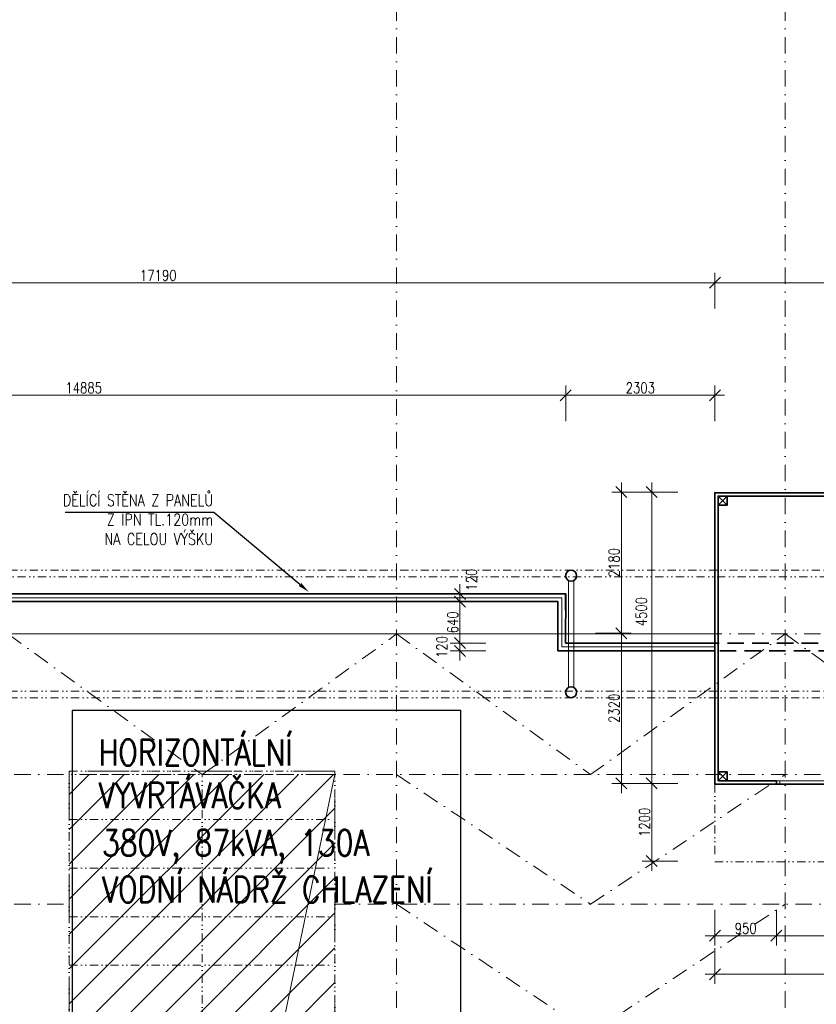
# Model space of a CAD drawing. Header units: millimetres. Extents: x -485339 to 350584, y -1189934 to 0.
# Tile 80 of 178: x -133699 to -121400, y -1023142 to -1007936. Entities that reach past the tile are written whole.
import ezdxf
from ezdxf import colors
from ezdxf.entities.mleader import LeaderData, LeaderLine
from ezdxf.math import Vec2, Vec3

# ---------------------------------------------------------------- set-up
doc = ezdxf.new("R2010")
doc.units = ezdxf.units.MM
doc.header["$LTSCALE"] = 10
for name, pattern in [('DASHDOT', [25.4, 12.7, -6.35, 0, -6.35]), ('DASHED', [19.05, 12.7, -6.35]), ('DĚLICÍ2', [15.875, 6.35, -3.175, 0, -3.175, 0, -3.175]), ('ČÁRKOVANÁ', [19.05, 12.7, -6.35]), ('ČÁRKOVANÁ2', [9.525, 6.35, -3.175])]:
    doc.linetypes.add(name, pattern=pattern)
doc.layers.get('Defpoints').update_dxf_attribs({"color": 201})
for name, color, linetype, lineweight in [('N_dveře', 10, 'Continuous', 18), ('N_kóty', 10, 'Continuous', 18), ('N_popis', 10, 'Continuous', 18), ('N_světlíky', 250, 'DĚLICÍ2', 35), ('N_čáry_dělící stěna', 212, 'ČÁRKOVANÁ', 35), ('N_čáry_obv.plášt', 212, 'Continuous', 18), ('N_čáry_obv.plášt_obrys', 212, 'Continuous', 35), ('N_šrary', 10, 'Continuous', 18), ('St_kóty', 132, 'Continuous', 18), ('St_otvory_okna', 40, 'Continuous', 18), ('St_sloupy_konstrukce haly', 5, 'Continuous', 35), ('St_sloupy_opláštění_půdorys', 25, 'Continuous', 35), ('St_čáry_nad', 250, 'DĚLICÍ2', 18), ('St_čáry_obrys', 5, 'Continuous', 35), ('St_čáry_osy', 250, 'DASHDOT', 18), ('St_čáry_plné', 250, 'Continuous', 18), ('St_čáry_pod', 250, 'ČÁRKOVANÁ2', 18)]:
    doc.layers.add(name, color=color, linetype=linetype, lineweight=lineweight)
doc.layers.add('St_plocha_místn', color=140, linetype='Continuous', lineweight=18, plot=False)
for name, color, linetype in [('VYBAVENÍ', 222, 'Continuous'), ('VYBAVENÍ_POPIS', 222, 'Continuous'), ('VYBAVENÍ_POŽADAVKY', 200, 'Continuous')]:
    doc.layers.add(name, color=color, linetype=linetype)
doc.styles.get("Standard").update_dxf_attribs({"font": 'simplex.shx', "width": 0.8})
doc.linetypes.add('ZIGZAG', pattern='A,0.00254,-5.08,[131,ltypeshp.shx,S=5.08,R=0,X=-5.08,Y=0],-10.16,[131,ltypeshp.shx,S=5.08,R=180,X=5.08,Y=0],-5.08', length=20.32254)
doc.dimstyles.new('stavebníM100', dxfattribs={"dimtxt": 165, "dimasz": 170, "dimexe": 150, "dimexo": 100, "dimgap": 30, "dimtad": 1, "dimdec": 0, "dimtxsty": 'Standard', "dimblk": 'OBLIQUE', "dimcen": -2.5, "dimdle": 150, "dimclrd": 256, "dimclre": 256, "dimclrt": 256, "dimadec": 4, "dimazin": 0, "dimtfac": 1, "dimtdec": 0, "dimtmove": 2, "dimatfit": 3, "dimldrblk": 'OBLIQUE', "dimfxl": 400, "dimfxlon": 1, "dimlwd": -1, "dimlwe": -1, "dimarcsym": 0})

# ---------------------------------------------------------------- blocks, each defined once
blk = doc.blocks.new('G$CD8A98CDB')
at = {"layer": 'St_sloupy_konstrukce haly', "color": 250, "lineweight": 18, "ltscale": 2}
for points in [[(-825, 0), (825, 0)], [(-825, -80), (825, -80)]]:
    blk.add_lwpolyline(points, dxfattribs=at)
at = {"layer": 'St_sloupy_konstrukce haly', "ltscale": 2}
for centre in [(-900, -40), (900, -40)]:
    blk.add_circle(centre, 85, dxfattribs=at)
blk = doc.blocks.new('G$C7F8F446A')
at = {"layer": 'St_čáry_plné', "color": 0, "linetype": 'ByBlock', "ltscale": 2}
for p, q in [((20055, 4100), (-55, 4100)), ((-55, 0), (20055, 0))]:
    blk.add_line(p, q, dxfattribs=at)
for points in [[(17055, 4100), (17055, 0)], [(17805, 4100), (17805, 0)], [(18555, 4100), (18555, 0)], [(19305, 4100), (19305, 0)], [(20055, 4100), (20055, 0)], [(-55, 2050), (20000, 2050)]]:
    blk.add_lwpolyline(points, dxfattribs=at)
at = {"layer": 'St_čáry_pod', "color": 0, "linetype": 'ByBlock', "ltscale": 2}
blk.add_line((20000, 0), (20000, 4100), dxfattribs=at)
blk = doc.blocks.new('*U5513')
at = {"layer": 'St_čáry_osy', "ltscale": 2}
blk.add_lwpolyline([(-3000, -1000), (-4, 1000), (3000, -1000)], dxfattribs=at)
blk = doc.blocks.new('*U5512')
at = {"layer": 'St_čáry_osy', "ltscale": 2}
for p in [(0, 2000), (0, 0)]:
    blk.add_blockref('*U5513', p, dxfattribs=at)
blk = doc.blocks.new('*U5515')
at = {"layer": 'St_čáry_osy', "ltscale": 2}
blk.add_lwpolyline([(-3950, 8000), (9058, 8000)], dxfattribs=at)
blk = doc.blocks.new('*U5514')
at = {"layer": 'St_čáry_osy', "ltscale": 2}
blk.add_blockref('*U5515', (0, 0), dxfattribs=at)
blk = doc.blocks.new('G$C325A9F68')
at = {"layer": 'St_otvory_okna', "ltscale": 2}
for points in [[(0, 0), (1200, 0), (1200, 50), (0, 50)], [(0, 0), (50, 0), (50, 50), (0, 50)], [(1200, 0), (1150, 0), (1150, 50), (1200, 50)]]:
    blk.add_lwpolyline(points, close=True, dxfattribs=at)
blk = doc.blocks.new('G$C2F820337')
at = {"layer": 'St_sloupy_opláštění_půdorys', "ltscale": 2}
blk.add_lwpolyline([(-70, -70), (70, -70), (70, 70), (-70, 70)], close=True, dxfattribs=at)
for points in [[(-70, 70), (70, -70)], [(70, 70), (-70, -70)]]:
    blk.add_lwpolyline(points, dxfattribs=at)
blk = doc.blocks.new('G$CB69B1554')
at = {"layer": 'St_čáry_nad', "ltscale": 2}
blk.add_lwpolyline([(0, -4500), (0, -5700), (21100, -5700), (22400, -5700), (22400, -3350), (21100, -3350)], dxfattribs=at)
at = {"layer": 'St_čáry_obrys', "ltscale": 2}
for points in [[(0, 0), (21100, 0)], [(0, -4500), (0, 0)], [(50, -50), (21050, -50)], [(50, -4450), (50, -50)], [(0, -4500), (950, -4500), (950, -4500), (950, -4450), (50, -4450)], [(950, -4450), (950, -4500)]]:
    blk.add_lwpolyline(points, dxfattribs=at)
at = {"layer": 'St_otvory_okna', "ltscale": 2}
blk.add_blockref('G$C325A9F68', (950, -4500), dxfattribs=at)
at = {"layer": 'St_sloupy_opláštění_půdorys', "ltscale": 2}
for p in [(120, -120), (120, -4380)]:
    blk.add_blockref('G$C2F820337', p, dxfattribs=at)
blk = doc.blocks.new('_OBLIQUE')
at = {"color": 0, "linetype": 'ByBlock'}
blk.add_line((-0.5, -0.5), (0.5, 0.5), dxfattribs=at)
blk = doc.blocks.new('*D5845')
at = {"layer": 'Defpoints', "color": 0}
for p in [(-122965, -1011997), (-122965, -1013105), (-140155, -1015285)]:
    blk.add_point(p, dxfattribs=at)
at = {"layer": 'St_kóty'}
for p, q in [((-140155, -1012397), (-140155, -1011847)), ((-122965, -1012397), (-122965, -1011847)), ((-140305, -1011997), (-122815, -1011997))]:
    blk.add_line(p, q, dxfattribs=at)
at = {"layer": 'St_kóty', "linetype": 'ByBlock', "xscale": 170, "yscale": 170, "zscale": 170, "rotation": 180}
blk.add_blockref('_OBLIQUE', (-140155, -1011997), dxfattribs=at)
at = {"layer": 'St_kóty', "linetype": 'ByBlock', "xscale": 170, "yscale": 170, "zscale": 170}
blk.add_blockref('_OBLIQUE', (-122965, -1011997), dxfattribs=at)
at = {"layer": 'St_kóty', "insert": (-131560, -1011884), "char_height": 165, "attachment_point": 5}
blk.add_mtext('17190', dxfattribs=at)
blk = doc.blocks.new('*D5846')
at = {"layer": 'Defpoints', "color": 0}
for p in [(-108840, -1011998), (-122965, -1013105), (-108840, -1013155)]:
    blk.add_point(p, dxfattribs=at)
at = {"layer": 'St_kóty'}
for p, q in [((-122965, -1012398), (-122965, -1011848)), ((-108840, -1012398), (-108840, -1011848)), ((-123115, -1011998), (-108690, -1011998))]:
    blk.add_line(p, q, dxfattribs=at)
at = {"layer": 'St_kóty', "linetype": 'ByBlock', "xscale": 170, "yscale": 170, "zscale": 170, "rotation": 180}
blk.add_blockref('_OBLIQUE', (-122965, -1011998), dxfattribs=at)
at = {"layer": 'St_kóty', "linetype": 'ByBlock', "xscale": 170, "yscale": 170, "zscale": 170}
blk.add_blockref('_OBLIQUE', (-108840, -1011998), dxfattribs=at)
at = {"layer": 'St_kóty', "insert": (-115902, -1011885), "char_height": 165, "attachment_point": 5}
blk.add_mtext('14125', dxfattribs=at)
blk = doc.blocks.new('*D5849')
at = {"layer": 'Defpoints', "color": 0}
for p in [(-122965, -1015231), (-123939, -1019731), (-122965, -1019731)]:
    blk.add_point(p, dxfattribs=at)
at = {"layer": 'St_kóty'}
for p, q in [((-123939, -1015081), (-123939, -1019881)), ((-123539, -1015231), (-124089, -1015231)), ((-123539, -1019731), (-124089, -1019731))]:
    blk.add_line(p, q, dxfattribs=at)
at = {"layer": 'St_kóty', "linetype": 'ByBlock', "xscale": 170, "yscale": 170, "zscale": 170}
for p, rotation in [((-123939, -1015231), 90), ((-123939, -1019731), 270)]:
    blk.add_blockref('_OBLIQUE', p, dxfattribs=dict(at, rotation=rotation))
at = {"layer": 'St_kóty', "insert": (-124101, -1017079), "char_height": 165, "attachment_point": 5, "rotation": 90}
blk.add_mtext('4500', dxfattribs=at)
blk = doc.blocks.new('*D5850')
at = {"layer": 'Defpoints', "color": 0}
for p in [(-122965, -1015231), (-125225, -1017411), (-124409, -1017411)]:
    blk.add_point(p, dxfattribs=at)
at = {"layer": 'St_kóty'}
for p, q in [((-124409, -1015081), (-124409, -1017561)), ((-124009, -1015231), (-124559, -1015231)), ((-124809, -1017411), (-124259, -1017411))]:
    blk.add_line(p, q, dxfattribs=at)
at = {"layer": 'St_kóty', "linetype": 'ByBlock', "xscale": 170, "yscale": 170, "zscale": 170}
for p, rotation in [((-124409, -1015231), 90), ((-124409, -1017411), 270)]:
    blk.add_blockref('_OBLIQUE', p, dxfattribs=dict(at, rotation=rotation))
at = {"layer": 'St_kóty', "insert": (-124522, -1016321), "char_height": 165, "attachment_point": 5, "rotation": 90}
blk.add_mtext('2180', dxfattribs=at)
blk = doc.blocks.new('*D5851')
at = {"layer": 'Defpoints', "color": 0}
for p in [(-125225, -1017411), (-124409, -1019731), (-122965, -1019731)]:
    blk.add_point(p, dxfattribs=at)
at = {"layer": 'St_kóty'}
for p, q in [((-124409, -1017261), (-124409, -1019881)), ((-124809, -1017411), (-124259, -1017411)), ((-124009, -1019731), (-124559, -1019731))]:
    blk.add_line(p, q, dxfattribs=at)
at = {"layer": 'St_kóty', "linetype": 'ByBlock', "xscale": 170, "yscale": 170, "zscale": 170}
for p, rotation in [((-124409, -1017411), 90), ((-124409, -1019731), 270)]:
    blk.add_blockref('_OBLIQUE', p, dxfattribs=dict(at, rotation=rotation))
at = {"layer": 'St_kóty', "insert": (-124522, -1018571), "char_height": 165, "attachment_point": 5, "rotation": 90}
blk.add_mtext('2320', dxfattribs=at)
blk = doc.blocks.new('*D5852')
at = {"layer": 'Defpoints', "color": 0}
for p in [(-122965, -1019731), (-122015, -1019731), (-122015, -1022083)]:
    blk.add_point(p, dxfattribs=at)
at = {"layer": 'St_kóty'}
for p, q in [((-122965, -1021683), (-122965, -1022233)), ((-122015, -1021683), (-122015, -1022233)), ((-123115, -1022083), (-121865, -1022083))]:
    blk.add_line(p, q, dxfattribs=at)
at = {"layer": 'St_kóty', "linetype": 'ByBlock', "xscale": 170, "yscale": 170, "zscale": 170, "rotation": 180}
blk.add_blockref('_OBLIQUE', (-122965, -1022083), dxfattribs=at)
at = {"layer": 'St_kóty', "linetype": 'ByBlock', "xscale": 170, "yscale": 170, "zscale": 170}
blk.add_blockref('_OBLIQUE', (-122015, -1022083), dxfattribs=at)
at = {"layer": 'St_kóty', "insert": (-122490, -1021970), "char_height": 165, "attachment_point": 5}
blk.add_mtext('950', dxfattribs=at)
blk = doc.blocks.new('*D5853')
at = {"layer": 'Defpoints', "color": 0}
for p in [(-122015, -1019731), (-118415, -1019706), (-118415, -1022083)]:
    blk.add_point(p, dxfattribs=at)
at = {"layer": 'St_kóty'}
for p, q in [((-122015, -1021683), (-122015, -1022233)), ((-118415, -1021683), (-118415, -1022233)), ((-122165, -1022083), (-120738, -1022083)), ((-118265, -1022083), (-119691, -1022083))]:
    blk.add_line(p, q, dxfattribs=at)
at = {"layer": 'St_kóty', "linetype": 'ByBlock', "xscale": 170, "yscale": 170, "zscale": 170, "rotation": 180}
blk.add_blockref('_OBLIQUE', (-122015, -1022083), dxfattribs=at)
at = {"layer": 'St_kóty', "linetype": 'ByBlock', "xscale": 170, "yscale": 170, "zscale": 170}
blk.add_blockref('_OBLIQUE', (-118415, -1022083), dxfattribs=at)
at = {"layer": 'St_kóty', "insert": (-120215, -1022083), "char_height": 165, "attachment_point": 5}
blk.add_mtext('3600\\P1750(950)', dxfattribs=at)
blk = doc.blocks.new('*D5863')
at = {"layer": 'Defpoints', "color": 0}
for p in [(-122965, -1019731), (-101865, -1019731), (-101865, -1022677)]:
    blk.add_point(p, dxfattribs=at)
at = {"layer": 'St_kóty'}
for p, q in [((-122965, -1022277), (-122965, -1022827)), ((-101865, -1022277), (-101865, -1022827)), ((-123115, -1022677), (-101715, -1022677))]:
    blk.add_line(p, q, dxfattribs=at)
at = {"layer": 'St_kóty', "linetype": 'ByBlock', "xscale": 170, "yscale": 170, "zscale": 170, "rotation": 180}
blk.add_blockref('_OBLIQUE', (-122965, -1022677), dxfattribs=at)
at = {"layer": 'St_kóty', "linetype": 'ByBlock', "xscale": 170, "yscale": 170, "zscale": 170}
blk.add_blockref('_OBLIQUE', (-101865, -1022677), dxfattribs=at)
at = {"layer": 'St_kóty', "insert": (-112415, -1022564), "char_height": 165, "attachment_point": 5}
blk.add_mtext('21100', dxfattribs=at)
blk = doc.blocks.new('*D5866')
at = {"layer": 'Defpoints', "color": 0}
for p in [(-122965, -1019731), (-123939, -1020931), (-122965, -1020931)]:
    blk.add_point(p, dxfattribs=at)
at = {"layer": 'St_kóty'}
for p, q in [((-123539, -1019731), (-124089, -1019731)), ((-123939, -1019581), (-123939, -1021081)), ((-123539, -1020931), (-124089, -1020931))]:
    blk.add_line(p, q, dxfattribs=at)
at = {"layer": 'St_kóty', "linetype": 'ByBlock', "xscale": 170, "yscale": 170, "zscale": 170}
for p, rotation in [((-123939, -1019731), 90), ((-123939, -1020931), 270)]:
    blk.add_blockref('_OBLIQUE', p, dxfattribs=dict(at, rotation=rotation))
at = {"layer": 'St_kóty', "insert": (-124051, -1020331), "char_height": 165, "attachment_point": 5, "rotation": 90}
blk.add_mtext('1200', dxfattribs=at)
blk = doc.blocks.new('*D7332')
at = {"layer": 'Defpoints', "color": 0}
for p in [(-125268, -1013735), (-140153, -1016803), (-125268, -1016803)]:
    blk.add_point(p, dxfattribs=at)
at = {"layer": 'N_kóty'}
for p, q in [((-140153, -1014135), (-140153, -1013585)), ((-125268, -1014135), (-125268, -1013585)), ((-140303, -1013735), (-125118, -1013735))]:
    blk.add_line(p, q, dxfattribs=at)
at = {"layer": 'N_kóty', "linetype": 'ByBlock', "xscale": 170, "yscale": 170, "zscale": 170, "rotation": 180}
blk.add_blockref('_OBLIQUE', (-140153, -1013735), dxfattribs=at)
at = {"layer": 'N_kóty', "linetype": 'ByBlock', "xscale": 170, "yscale": 170, "zscale": 170}
blk.add_blockref('_OBLIQUE', (-125268, -1013735), dxfattribs=at)
at = {"layer": 'N_kóty', "insert": (-132711, -1013622), "char_height": 165, "attachment_point": 5}
blk.add_mtext('14885', dxfattribs=at)
blk = doc.blocks.new('*D7333')
at = {"layer": 'Defpoints', "color": 0}
for p in [(-122965, -1013735), (-122965, -1015243), (-125268, -1016803)]:
    blk.add_point(p, dxfattribs=at)
at = {"layer": 'N_kóty'}
for p, q in [((-125268, -1014135), (-125268, -1013585)), ((-122965, -1014135), (-122965, -1013585)), ((-125418, -1013735), (-122815, -1013735))]:
    blk.add_line(p, q, dxfattribs=at)
at = {"layer": 'N_kóty', "linetype": 'ByBlock', "xscale": 170, "yscale": 170, "zscale": 170, "rotation": 180}
blk.add_blockref('_OBLIQUE', (-125268, -1013735), dxfattribs=at)
at = {"layer": 'N_kóty', "linetype": 'ByBlock', "xscale": 170, "yscale": 170, "zscale": 170}
blk.add_blockref('_OBLIQUE', (-122965, -1013735), dxfattribs=at)
at = {"layer": 'N_kóty', "insert": (-124117, -1013622), "char_height": 165, "attachment_point": 5}
blk.add_mtext('2303', dxfattribs=at)
blk = doc.blocks.new('*D7334')
at = {"layer": 'Defpoints', "color": 0}
for p in [(-126902, -1017563), (-122965, -1017563), (-122965, -1017683)]:
    blk.add_point(p, dxfattribs=at)
at = {"layer": 'N_kóty'}
for p, q in [((-126902, -1017833), (-126902, -1017413)), ((-126502, -1017563), (-127052, -1017563)), ((-126502, -1017683), (-127052, -1017683))]:
    blk.add_line(p, q, dxfattribs=at)
at = {"layer": 'N_kóty', "linetype": 'ByBlock', "xscale": 170, "yscale": 170, "zscale": 170}
for p, rotation in [((-126902, -1017563), 90), ((-126902, -1017683), 270)]:
    blk.add_blockref('_OBLIQUE', p, dxfattribs=dict(at, rotation=rotation))
at = {"layer": 'N_kóty', "insert": (-127180, -1017623), "char_height": 165, "attachment_point": 5, "rotation": 90}
blk.add_mtext('120', dxfattribs=at)
blk = doc.blocks.new('*D7335')
at = {"layer": 'Defpoints', "color": 0}
for p in [(-126901, -1016923), (-125388, -1016923), (-122965, -1017563)]:
    blk.add_point(p, dxfattribs=at)
at = {"layer": 'N_kóty'}
for p, q in [((-126901, -1017713), (-126901, -1016773)), ((-126501, -1016923), (-127051, -1016923)), ((-126501, -1017563), (-127051, -1017563))]:
    blk.add_line(p, q, dxfattribs=at)
at = {"layer": 'N_kóty', "linetype": 'ByBlock', "xscale": 170, "yscale": 170, "zscale": 170}
for p, rotation in [((-126901, -1016923), 90), ((-126901, -1017563), 270)]:
    blk.add_blockref('_OBLIQUE', p, dxfattribs=dict(at, rotation=rotation))
at = {"layer": 'N_kóty', "insert": (-127013, -1017243), "char_height": 165, "attachment_point": 5, "rotation": 90}
blk.add_mtext('640', dxfattribs=at)
blk = doc.blocks.new('*D7336')
at = {"layer": 'Defpoints', "color": 0}
for p in [(-126901, -1016803), (-125268, -1016803), (-125388, -1016923)]:
    blk.add_point(p, dxfattribs=at)
at = {"layer": 'N_kóty'}
for p, q in [((-126901, -1017073), (-126901, -1016653)), ((-126501, -1016803), (-127051, -1016803)), ((-126501, -1016923), (-127051, -1016923))]:
    blk.add_line(p, q, dxfattribs=at)
at = {"layer": 'N_kóty', "linetype": 'ByBlock', "xscale": 170, "yscale": 170, "zscale": 170}
for p, rotation in [((-126901, -1016803), 90), ((-126901, -1016923), 270)]:
    blk.add_blockref('_OBLIQUE', p, dxfattribs=dict(at, rotation=rotation))
at = {"layer": 'N_kóty', "insert": (-126721, -1016585), "char_height": 165, "attachment_point": 5, "rotation": 90}
blk.add_mtext('120', dxfattribs=at)
blk = doc.blocks.new('*U8132')
at = {"layer": 'N_světlíky', "lineweight": 18, "ltscale": 10}
blk.add_lwpolyline([(-2050, -10055), (2050, -10055), (2050, 10055), (-2050, 10055)], close=True, dxfattribs=at)
blk = doc.blocks.new('*U8133')
at = {"layer": 'N_světlíky', "lineweight": 18, "ltscale": 10}
blk.add_blockref('*U8132', (0, 0), dxfattribs=at)

msp = doc.modelspace()

# ---------------------------------------------------------------- hatches: boundary and pattern name
at = {"layer": 'N_šrary', "linetype": 'DASHED'}
h = msp.add_hatch(dxfattribs=at)
h.set_pattern_fill('ANSI31', color=256, scale=120)
h.set_pattern_definition([(45, (12000, -425057.46), (-269.40768, 269.40768), [])])
h.paths.add_polyline_path([(-132934.2, -1039594.2), (-128834.1, -1039593.6), (-128834.2, -1019594.2), (-132934.2, -1019594.2)])

# ---------------------------------------------------------------- linework, layer by layer
at = {"layer": 'N_popis'}
msp.add_lwpolyline([(-128834.2, -1019594.2), (-132934.2, -1039394.2)], dxfattribs=at)
at = {"layer": 'N_čáry_dělící stěna', "ltscale": 2}
for points in [[(-140254.9, -1016802.8), (-125269.9, -1016802.8)], [(-125269.9, -1016802.8), (-125269.9, -1017562.9)], [(-140254.9, -1016922.8), (-125389.9, -1016922.8)], [(-125389.9, -1016922.8), (-125389.9, -1017682.9)], [(-59269.9, -1017562.9), (-125269.9, -1017562.9)], [(-59389.9, -1017682.9), (-125389.9, -1017682.9)]]:
    msp.add_lwpolyline(points, dxfattribs=at)
at = {"layer": 'N_čáry_obv.plášt', "linetype": 'ZIGZAG'}
msp.add_lwpolyline([(-122964.9, -1017622.9), (-125329.9, -1017622.9), (-125329.9, -1016862.8), (-140254.9, -1016862.7)], dxfattribs=at)
at = {"layer": 'N_čáry_obv.plášt_obrys'}
for points in [[(-122964.9, -1017562.9), (-125269.9, -1017562.9), (-125268.2, -1016802.7), (-140253.2, -1016802.7)], [(-122964.9, -1017682.9), (-125389.9, -1017682.9), (-125388.2, -1016922.7), (-140253.2, -1016922.7)]]:
    msp.add_lwpolyline(points, dxfattribs=at)
at = {"layer": 'St_plocha_místn'}
msp.add_lwpolyline([(-43925.2, -992922.8), (-140154.9, -992922.8), (-140154.9, -996437.6), (-140044.9, -996437.6), (-140044.9, -996647.6), (-140154.9, -996647.6), (-140149.9, -1002677.6), (-140044.9, -1002677.6), (-140044.9, -1002887.6), (-140254.9, -1002887.6), (-140254.9, -1007957.6), (-140044.9, -1007957.6), (-140044.9, -1008167.6), (-140154.9, -1008167.6), (-140154.9, -1014197.6), (-140044.9, -1014197.6), (-140044.9, -1014407.6), (-140154.9, -1014407.6), (-140154.5, -1017422.6), (-122964.9, -1017420.4), (-122964.9, -1015231.2), (-101864.9, -1015242.9)], dxfattribs=at)
msp.add_lwpolyline([(-122914.9, -1019692.9), (-108839.9, -1019692.9), (-108839.9, -1015292.9), (-122914.9, -1015292.9)], close=True, dxfattribs=at)
at = {"layer": 'St_čáry_nad', "ltscale": 2}
for points in [[(-43825.2, -1016437.6), (-139879.9, -1016437.6)], [(-46557.7, -1016537.6), (-139879.9, -1016537.6)], [(-43825.2, -1018307.6), (-139879.9, -1018307.6)], [(-43825.2, -1018407.6), (-139879.9, -1018407.6)]]:
    msp.add_lwpolyline(points, dxfattribs=at)
at = {"layer": 'St_čáry_obrys'}
for p, q in [((-122964.9, -1017420.4), (-122964.9, -1019742.9)), ((-122964.9, -1019742.9), (-101864.9, -1019742.9))]:
    msp.add_line(p, q, dxfattribs=at)
at = {"layer": 'St_čáry_osy', "ltscale": 2}
for points in [[(-127879.9, -1059777.6), (-127879.9, -992785.6)], [(-121879.9, -1059777.6), (-121879.9, -992785.6)], [(-139879.9, -1017422.6), (-43825.2, -1017409.8)], [(-133879.9, -1017422.6), (-130884.2, -1019595.1), (-127879.9, -1017422.6)], [(-127879.9, -1017422.6), (-124884.2, -1019595.1), (-121879.9, -1017422.6)], [(-121879.9, -1017422.6), (-118884.2, -1019595.1), (-115879.9, -1017422.6)], [(-139879.9, -1019595.1), (-43825.2, -1019582.3)], [(-139879.9, -1021595.1), (-132934.2, -1021595.1)]]:
    msp.add_lwpolyline(points, dxfattribs=at)
at = {"layer": 'VYBAVENÍ'}
msp.add_lwpolyline([(-132890, -1024603.5), (-126890, -1024603.5), (-126890, -1018603.5), (-132890, -1018603.5)], close=True, dxfattribs=at)

# ---------------------------------------------------------------- block references
at = {"layer": 'N_dveře', "ltscale": 2}
msp.add_blockref('G$CB69B1554', (-122964.9, -1015242.9), dxfattribs=at)
at = {"layer": 'N_světlíky', "lineweight": 18, "ltscale": 10}
msp.add_blockref('*U8133', (-130884.2, -1029594.2), dxfattribs=at)
at = {"layer": 'St_sloupy_konstrukce haly', "ltscale": 2, "rotation": 90}
msp.add_blockref('G$CD8A98CDB', (-125224.9, -1017422.6), dxfattribs=at)
at = {"layer": 'St_čáry_nad', "ltscale": 2, "rotation": 90}
msp.add_blockref('G$C7F8F446A', (-128834.2, -1039594.2), dxfattribs=at)
at = {"layer": 'St_čáry_osy', "ltscale": 2, "xscale": -1, "rotation": 180}
msp.add_blockref('*U5512', (-124879.9, -1020595.1), dxfattribs=at)
at = {"layer": 'St_čáry_osy', "ltscale": 2}
msp.add_blockref('*U5514', (-124884.2, -1029595.1), dxfattribs=at)

# ---------------------------------------------------------------- texts
at = {"layer": 'VYBAVENÍ_POPIS', "width": 0.8}
for s, p in [('HORIZONTÁLNÍ', (-132478.7, -1019451.6)), ('VYVRTÁVAČKA', (-132478.7, -1020115.2))]:
    msp.add_text(s, height=400, dxfattribs=at).set_placement(p)
at = {"layer": 'VYBAVENÍ_POŽADAVKY', "width": 0.8}
for s, p in [('380V, 87kVA, 130A', (-132426.6, -1020849.9)), ('VODNÍ NÁDRŽ CHLAZENÍ', (-132426.6, -1021568.9))]:
    msp.add_text(s, height=400, dxfattribs=at).set_placement(p)

# ---------------------------------------------------------------- dimensions: what is measured, and where the dimension line sits
at = {"layer": 'N_kóty'}
for base, p1, p2, picture, middle in [((-125268.2, -1013735), (-140153.2, -1016802.7), (-125268.2, -1016802.7), '*D7332', (-132710.7, -1013622.5)), ((-122964.9, -1013735), (-125268.2, -1016802.7), (-122964.9, -1015242.9), '*D7333', (-124116.6, -1013622.5))]:
    dim = msp.add_linear_dim(base=base, p1=p1, p2=p2, dimstyle='stavebníM100', dxfattribs=at)
    dim.commit()
    dim.dimension.update_dxf_attribs({"geometry": picture, "text_midpoint": middle})
dim = msp.add_linear_dim(base=(-126900.8, -1016802.7), p1=(-125388.2, -1016922.7), p2=(-125268.2, -1016802.7), angle=90, dimstyle='stavebníM100', dxfattribs=at)
dim.commit()
dim.dimension.update_dxf_attribs({"geometry": '*D7336', "text_midpoint": (-126721.1, -1016584.6), "dimtype": 160})
for base, p1, p2, picture, middle in [((-126900.8, -1016922.7), (-122964.9, -1017562.9), (-125388.2, -1016922.7), '*D7335', (-127013.3, -1017242.8)), ((-126902.4, -1017562.9), (-122964.9, -1017682.9), (-122964.9, -1017562.9), '*D7334', (-127179.9, -1017622.9))]:
    dim = msp.add_linear_dim(base=base, p1=p1, p2=p2, angle=90, dimstyle='stavebníM100', dxfattribs=at)
    dim.commit()
    dim.dimension.update_dxf_attribs({"geometry": picture, "text_midpoint": middle})
at = {"layer": 'St_kóty'}
for base, p1, p2, picture, middle in [((-122964.9, -1011997), (-140154.9, -1015284.7), (-122964.9, -1013105), '*D5845', (-131559.9, -1011884.5)), ((-108839.9, -1011998), (-122964.9, -1013105), (-108839.9, -1013155), '*D5846', (-115902.4, -1011885.5)), ((-122014.9, -1022082.8), (-122964.9, -1019731.2), (-122014.9, -1019731.2), '*D5852', (-122489.9, -1021970.3)), ((-101864.9, -1022676.8), (-122964.9, -1019731.2), (-101864.9, -1019731.2), '*D5863', (-112414.9, -1022564.3))]:
    dim = msp.add_linear_dim(base=base, p1=p1, p2=p2, dimstyle='stavebníM100', dxfattribs=at)
    dim.commit()
    dim.dimension.update_dxf_attribs({"geometry": picture, "text_midpoint": middle})
for base, p1, p2, picture, middle in [((-124409.4, -1017410.9), (-122964.9, -1015231.2), (-125224.9, -1017410.9), '*D5850', (-124521.9, -1016321)), ((-124409.4, -1019731.2), (-125224.9, -1017410.9), (-122964.9, -1019731.2), '*D5851', (-124521.9, -1018571)), ((-123938.6, -1020931.2), (-122964.9, -1019731.2), (-122964.9, -1020931.2), '*D5866', (-124051.1, -1020331.2))]:
    dim = msp.add_linear_dim(base=base, p1=p1, p2=p2, angle=90, dimstyle='stavebníM100', dxfattribs=at)
    dim.commit()
    dim.dimension.update_dxf_attribs({"geometry": picture, "text_midpoint": middle})
dim = msp.add_linear_dim(base=(-123938.6, -1019731.2), p1=(-122964.9, -1015231.2), p2=(-122964.9, -1019731.2), angle=90, dimstyle='stavebníM100', dxfattribs=at)
dim.commit()
dim.dimension.update_dxf_attribs({"geometry": '*D5849', "text_midpoint": (-124100.6, -1017079.3), "dimtype": 160})
dim = msp.add_linear_dim(base=(-118414.9, -1022082.8), p1=(-122014.9, -1019731.2), p2=(-118414.9, -1019706.2), text='<>\\P1750(950)', dimstyle='stavebníM100', override={"dimtxsty": 'Standard'}, dxfattribs=at)
dim.commit()
dim.dimension.update_dxf_attribs({"geometry": '*D5853', "text_midpoint": (-120214.9, -1022082.8), "dimtype": 160})

# ---------------------------------------------------------------- leaders
at = {"layer": 'N_popis'}
ml = msp.add_multileader_mtext('Standard', dxfattribs=at)
ml.set_content('DĚLÍCÍ STĚNA Z PANELŮ\\PZ IPN TL.120mm\\PNA CELOU VÝŠKU')
ml.set_leader_properties()
ml.build(insert=Vec2(0, 0))
ml.multileader.update_dxf_attribs({"text_left_attachment_type": 6, "text_right_attachment_type": 6, "arrow_head_size": 180})
ctx = ml.context
ctx.base_point, ctx.char_height, ctx.arrow_head_size, ctx.plane_origin = Vec3(-133367.4, -1015544.5), 180, 180, Vec3(-129923.4, -1014580.1)
ctx.left_attachment, ctx.right_attachment, ctx.text_align_type = 6, 6, 2
notes = []
notes.append((ctx, [(0, (1, 1, 0), (-130701.7, -1015544.5), (-1, 0), 8, [(0, [(-129233.3, -1016774.6)], 0, [])])]))
ctx.mtext.insert, ctx.mtext.alignment, ctx.mtext.flow_direction = Vec3(-130711.7, -1015266.8), 3, 5
for ctx, leaders in notes:
    for number, flags, end, landing, length, lines in leaders:
        leader = LeaderData()
        leader.index, (leader.has_last_leader_line, leader.has_dogleg_vector, leader.attachment_direction) = number, flags
        leader.last_leader_point, leader.dogleg_vector, leader.dogleg_length = Vec3(end), Vec3(landing), length
        for number, points, colour, breaks in lines:
            line = LeaderLine()
            line.index, line.vertices, line.color, line.breaks = number, Vec3.list(points), colors.encode_raw_color(colour), breaks
            leader.lines.append(line)
        ctx.leaders.append(leader)

doc.saveas('drawing.dxf')
